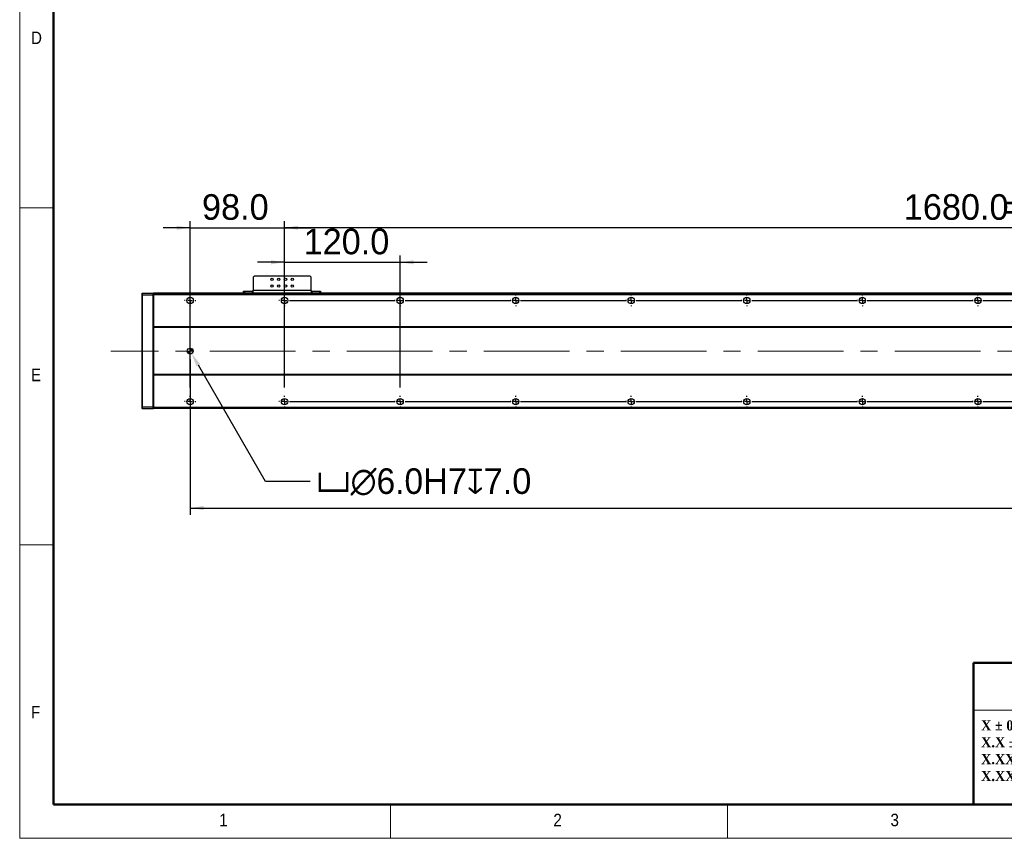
# Model space of a CAD drawing. Header units: millimetres. Extents: x 35 to 2905, y 35 to 2044.
# Tile 1 of 6: x 35 to 1057, y 35 to 885. Entities that reach past the tile are written whole.
import ezdxf

# ---------------------------------------------------------------- set-up
doc = ezdxf.new("R2010")
doc.units = ezdxf.units.MM
doc.header["$LTSCALE"] = 7
doc.header["$PDSIZE"] = -1
doc.linetypes.add('CENTERX2', pattern=[20.32, 12.7, -2.54, 2.54, -2.54])
doc.layers.add('DIMNS', color=7, linetype='Continuous')
doc.styles.add('SLDTEXTSTYLE1', font='Gothic.ttf', dxfattribs={"width": 0.913})
doc.styles.add('SLDTEXTSTYLE2', font='timesbd.ttf', dxfattribs={"width": 0.933})
doc.styles.add('SLDTEXTSTYLE8', font='txt')
doc.dimstyles.new('SLDDIMSTYLE0', dxfattribs={"dimtxt": 26.6, "dimasz": 14, "dimexe": 0, "dimexo": 0.0625, "dimgap": 6.65, "dimtad": 2, "dimdec": 1, "dimrnd": 1e-09, "dimzin": 4, "dimdsep": 46, "dimtxsty": 'SLDTEXTSTYLE8', "dimsah": 1, "dimcen": 0.09, "dimadec": 0, "dimazin": 1, "dimtfac": 1, "dimtdec": 1, "dimtofl": 0, "dimtmove": 0, "dimatfit": 3, "dimfxl": 0, "dimfrac": 2, "dimtolj": 1, "dimtzin": 12, "dimarcsym": 0})
doc.dimstyles.new('SLDDIMSTYLE1', dxfattribs={"dimtxt": 26.6, "dimasz": 14, "dimexe": 0, "dimexo": 0.0625, "dimgap": 6.65, "dimtad": 2, "dimdec": 1, "dimrnd": 1e-09, "dimzin": 4, "dimdsep": 46, "dimtxsty": 'SLDTEXTSTYLE8', "dimsah": 1, "dimcen": 0.09, "dimadec": 0, "dimazin": 1, "dimtfac": 1, "dimtdec": 1, "dimtmove": 0, "dimatfit": 0, "dimfxl": 0, "dimfrac": 2, "dimtolj": 1, "dimtzin": 12, "dimarcsym": 0})
doc.dimstyles.new('SLDDIMSTYLE4', dxfattribs={"dimtxt": 26.6, "dimasz": 14, "dimexe": 0, "dimexo": 0.0625, "dimgap": 6.65, "dimtad": 0, "dimtih": 1, "dimtoh": 1, "dimdec": 1, "dimrnd": 1e-09, "dimzin": 4, "dimdsep": 46, "dimtxsty": 'SLDTEXTSTYLE8', "dimsah": 1, "dimcen": 0, "dimadec": 0, "dimazin": 1, "dimtfac": 1, "dimtdec": 1, "dimtofl": 0, "dimtmove": 0, "dimatfit": 3, "dimfxl": 0, "dimfrac": 2, "dimtolj": 1, "dimtzin": 12, "dimarcsym": 0})

# ---------------------------------------------------------------- blocks, each defined once
blk = doc.blocks.new('SW_NOTE_1')
at = {"color": 0, "linetype": 'Continuous', "lineweight": 0, "char_height": 10.5, "attachment_point": 1, "style": 'SLDTEXTSTYLE2'}
for s, insert in [('X ± 0.25mm ', (0, 13.8)), ('X.X ± 0.1mm', (0, -3.7))]:
    blk.add_mtext(s, dxfattribs=dict(at, insert=insert))
blk = doc.blocks.new('SW_NOTE_2')
at = {"color": 0, "linetype": 'Continuous', "lineweight": 0, "char_height": 10.5, "attachment_point": 1, "style": 'SLDTEXTSTYLE2'}
for s, insert in [('X.XX ± 0.05mm', (0, 13.8)), ('X.XXX ± 0.01mm', (0, -3.7))]:
    blk.add_mtext(s, dxfattribs=dict(at, insert=insert))
blk = doc.blocks.new('_D_13')
at = {"layer": 'DIMNS'}
for p, q in [((212, 532), (212, 370.9)), ((2088, 526.4), (2088, 370.9)), ((212, 377.9), (2088, 377.9))]:
    blk.add_line(p, q, dxfattribs=at)
for points in [[(212, 377.9), (226, 375.8), (226, 380)], [(2088, 377.9), (2074, 380), (2074, 375.8)]]:
    blk.add_solid(points, dxfattribs=at)
at = {"layer": 'DIMNS', "insert": (1097.7, 412.8), "char_height": 26.6, "attachment_point": 1, "style": 'SLDTEXTSTYLE8'}
blk.add_mtext('1876.0', dxfattribs=at)
blk = doc.blocks.new('_D_15')
at = {"layer": 'Defpoints', "color": 0}
for p in [(210.5, 543.5), (213.5, 538.3)]:
    blk.add_point(p, dxfattribs=at)
at = {"layer": 'DIMNS', "color": 0, "lineweight": -2}
for p, q in [((290.3, 405.3), (220.5, 526.1)), ((336.5, 405.3), (290.3, 405.3))]:
    blk.add_line(p, q, dxfattribs=at)
at = {"layer": 'DIMNS', "color": 0}
blk.add_solid([(222.5, 527.3), (218.5, 525), (213.5, 538.3)], dxfattribs=at)
at = {"layer": 'DIMNS', "color": 0, "insert": (343.1, 419.1), "char_height": 26.6, "attachment_point": 1, "style": 'SLDTEXTSTYLE8'}
blk.add_mtext('\\A1;{\\fGDT|b0|i0|c134|p2;v\\fMS PGothic|b0|i0|c128|p34;∅6.0}H7{\\fGDT|b0|i0|c134|p2;x}7.0', dxfattribs=at)
blk = doc.blocks.new('_D_18')
at = {"layer": 'DIMNS'}
for p, q in [((310, 503.1), (310, 675.8)), ((1990, 503.1), (1990, 675.8)), ((1990, 668.8), (310, 668.8))]:
    blk.add_line(p, q, dxfattribs=at)
for points in [[(310, 668.8), (324, 666.7), (324, 670.9)], [(1990, 668.8), (1976, 670.9), (1976, 666.7)]]:
    blk.add_solid(points, dxfattribs=at)
at = {"layer": 'DIMNS', "char_height": 26.6, "attachment_point": 1, "style": 'SLDTEXTSTYLE8'}
for s, insert in [('=14×120.0(PITCH)', (1056.9, 703.7)), ('1680.0', (953, 703.7))]:
    blk.add_mtext(s, dxfattribs=dict(at, insert=insert))
blk = doc.blocks.new('_D_19')
at = {"layer": 'DIMNS'}
for p, q in [((212, 503.1), (212, 675.8)), ((310, 503.1), (310, 675.8)), ((212, 668.8), (184, 668.8)), ((212, 668.8), (310, 668.8)), ((310, 668.8), (338, 668.8))]:
    blk.add_line(p, q, dxfattribs=at)
for points in [[(212, 668.8), (198, 670.9), (198, 666.7)], [(310, 668.8), (324, 666.7), (324, 670.9)]]:
    blk.add_solid(points, dxfattribs=at)
at = {"layer": 'DIMNS', "insert": (224.3, 703.7), "char_height": 26.6, "attachment_point": 1, "style": 'SLDTEXTSTYLE8'}
blk.add_mtext('98.0', dxfattribs=at)
blk = doc.blocks.new('_D_21')
at = {"layer": 'DIMNS'}
for p, q in [((310, 503.1), (310, 640)), ((430, 503.1), (430, 640)), ((310, 633), (282, 633)), ((310, 633), (430, 633)), ((430, 633), (458, 633))]:
    blk.add_line(p, q, dxfattribs=at)
for points in [[(310, 633), (296, 635.1), (296, 630.9)], [(430, 633), (444, 630.9), (444, 635.1)]]:
    blk.add_solid(points, dxfattribs=at)
at = {"layer": 'DIMNS', "insert": (329.8, 667.9), "char_height": 26.6, "attachment_point": 1, "style": 'SLDTEXTSTYLE8'}
blk.add_mtext('120.0', dxfattribs=at)
blk = doc.blocks.new('SW_CENTERMARKSYMBOL_1')
at = {"layer": 'DIMNS', "color": 0}
for p, q in [((-5.08, 105), (-5.84, 105)), ((0, 105), (-2.54, 105)), ((0, 110.08), (0, 110.84)), ((0, 105), (0, 107.54)), ((0, 105), (0, 102.46)), ((0, 105), (2.54, 105)), ((5.08, 105), (5.84, 105)), ((212.92, 105), (212.16, 105)), ((218, 105), (215.46, 105)), ((218, 110.08), (218, 110.84)), ((218, 105), (218, 107.54)), ((218, 105), (218, 102.46)), ((218, 105), (220.54, 105)), ((223.08, 105), (223.84, 105)), ((0, 99.92), (0, 99.16)), ((218, 99.92), (218, 99.16)), ((-5.08, 0), (-5.84, 0)), ((0, 0), (-2.54, 0)), ((0, 5.08), (0, 5.84)), ((0, 0), (0, 2.54)), ((0, 0), (0, -2.54)), ((0, 0), (2.54, 0)), ((5.08, 0), (5.84, 0)), ((0, -5.08), (0, -5.84))]:
    blk.add_line(p, q, dxfattribs=at)
blk = doc.blocks.new('SW_CENTERMARKSYMBOL_2')
at = {"layer": 'DIMNS', "color": 0}
for p, q in [((-125.08, 0), (-125.84, 0)), ((-120, 0), (-122.54, 0)), ((-120, 5.08), (-120, 5.84)), ((-120, 0), (-120, 2.54)), ((-120, 0), (-120, -2.54)), ((-120, 0), (-117.46, 0)), ((-114.92, 0), (-5.08, 0)), ((-5.08, 0), (-5.84, 0)), ((0, 0), (-2.54, 0)), ((0, 0), (-2.54, 0)), ((0, 5.08), (0, 5.84)), ((0, 0), (0, 2.54)), ((0, 0), (0, 2.54)), ((0, 0), (0, -2.54)), ((0, 0), (2.54, 0)), ((0, 0), (0, -2.54)), ((0, 0), (2.54, 0)), ((5.08, 0), (5.84, 0)), ((5.08, 0), (114.92, 0)), ((114.92, 0), (114.16, 0)), ((120, 0), (117.46, 0)), ((120, 0), (117.46, 0)), ((120, 0), (117.46, 0)), ((120, 5.08), (120, 5.84)), ((120, 0), (120, 2.54)), ((120, 0), (120, 2.54)), ((120, 0), (120, 2.54)), ((120, 0), (120, -2.54)), ((120, 0), (122.54, 0)), ((120, 0), (120, -2.54)), ((120, 0), (122.54, 0)), ((120, 0), (120, -2.54)), ((120, 0), (122.54, 0)), ((125.08, 0), (125.84, 0)), ((125.08, 0), (234.92, 0)), ((234.92, 0), (234.16, 0)), ((240, 0), (237.46, 0)), ((240, 0), (237.46, 0)), ((240, 0), (237.46, 0)), ((240, 0), (237.46, 0)), ((240, 5.08), (240, 5.84)), ((240, 0), (240, 2.54)), ((240, 0), (240, 2.54)), ((240, 0), (240, 2.54)), ((240, 0), (240, 2.54)), ((240, 0), (240, -2.54)), ((240, 0), (242.54, 0)), ((240, 0), (240, -2.54)), ((240, 0), (242.54, 0)), ((240, 0), (240, -2.54)), ((240, 0), (242.54, 0)), ((240, 0), (240, -2.54)), ((240, 0), (242.54, 0)), ((245.08, 0), (245.84, 0)), ((245.08, 0), (354.92, 0)), ((354.92, 0), (354.16, 0)), ((360, 0), (357.46, 0)), ((360, 0), (357.46, 0)), ((360, 0), (357.46, 0)), ((360, 0), (357.46, 0)), ((360, 0), (357.46, 0)), ((360, 5.08), (360, 5.84)), ((360, 0), (360, 2.54)), ((360, 0), (360, 2.54)), ((360, 0), (360, 2.54)), ((360, 0), (360, 2.54)), ((360, 0), (360, 2.54)), ((360, 0), (360, -2.54)), ((360, 0), (362.54, 0)), ((360, 0), (360, -2.54)), ((360, 0), (362.54, 0)), ((360, 0), (360, -2.54)), ((360, 0), (362.54, 0)), ((360, 0), (360, -2.54)), ((360, 0), (362.54, 0)), ((360, 0), (360, -2.54)), ((360, 0), (362.54, 0)), ((365.08, 0), (365.84, 0)), ((365.08, 0), (474.92, 0)), ((474.92, 0), (474.16, 0)), ((480, 0), (477.46, 0)), ((480, 0), (477.46, 0)), ((480, 0), (477.46, 0)), ((480, 0), (477.46, 0)), ((480, 0), (477.46, 0)), ((480, 0), (477.46, 0)), ((480, 5.08), (480, 5.84)), ((480, 0), (480, 2.54)), ((480, 0), (480, 2.54)), ((480, 0), (480, 2.54)), ((480, 0), (480, 2.54)), ((480, 0), (480, 2.54)), ((480, 0), (480, 2.54)), ((480, 0), (480, -2.54)), ((480, 0), (482.54, 0)), ((480, 0), (480, -2.54)), ((480, 0), (482.54, 0)), ((480, 0), (480, -2.54)), ((480, 0), (482.54, 0)), ((480, 0), (480, -2.54)), ((480, 0), (482.54, 0)), ((480, 0), (480, -2.54)), ((480, 0), (482.54, 0)), ((480, 0), (480, -2.54)), ((480, 0), (482.54, 0)), ((485.08, 0), (485.84, 0)), ((485.08, 0), (594.92, 0)), ((594.92, 0), (594.16, 0)), ((600, 0), (597.46, 0)), ((600, 0), (597.46, 0)), ((600, 0), (597.46, 0)), ((600, 0), (597.46, 0)), ((600, 0), (597.46, 0)), ((600, 0), (597.46, 0)), ((600, 0), (597.46, 0)), ((600, 5.08), (600, 5.84)), ((600, 0), (600, 2.54)), ((600, 0), (600, 2.54)), ((600, 0), (600, 2.54)), ((600, 0), (600, 2.54)), ((600, 0), (600, 2.54)), ((600, 0), (600, 2.54)), ((600, 0), (600, 2.54)), ((600, 0), (600, -2.54)), ((600, 0), (602.54, 0)), ((600, 0), (600, -2.54)), ((600, 0), (602.54, 0)), ((600, 0), (600, -2.54)), ((600, 0), (602.54, 0)), ((600, 0), (600, -2.54)), ((600, 0), (602.54, 0)), ((600, 0), (600, -2.54)), ((600, 0), (602.54, 0)), ((600, 0), (600, -2.54)), ((600, 0), (602.54, 0)), ((600, 0), (600, -2.54)), ((600, 0), (602.54, 0)), ((605.08, 0), (605.84, 0)), ((605.08, 0), (714.92, 0)), ((-120, -5.08), (-120, -5.84)), ((0, -5.08), (0, -5.84)), ((120, -5.08), (120, -5.84)), ((240, -5.08), (240, -5.84)), ((360, -5.08), (360, -5.84)), ((480, -5.08), (480, -5.84)), ((600, -5.08), (600, -5.84))]:
    blk.add_line(p, q, dxfattribs=at)
blk = doc.blocks.new('SW_CENTERMARKSYMBOL_3')
at = {"layer": 'DIMNS', "color": 0}
for p, q in [((-245.08, 0), (-245.84, 0)), ((-240, 0), (-242.54, 0)), ((-240, 5.08), (-240, 5.84)), ((-240, 0), (-240, 2.54)), ((-240, 0), (-240, -2.54)), ((-240, 0), (-237.46, 0)), ((-234.92, 0), (-125.08, 0)), ((-125.08, 0), (-125.84, 0)), ((-120, 0), (-122.54, 0)), ((-120, 0), (-122.54, 0)), ((-120, 5.08), (-120, 5.84)), ((-120, 0), (-120, 2.54)), ((-120, 0), (-120, 2.54)), ((-120, 0), (-120, -2.54)), ((-120, 0), (-117.46, 0)), ((-120, 0), (-120, -2.54)), ((-120, 0), (-117.46, 0)), ((-114.92, 0), (-114.16, 0)), ((-114.92, 0), (-5.08, 0)), ((-5.08, 0), (-5.84, 0)), ((0, 0), (-2.54, 0)), ((0, 0), (-2.54, 0)), ((0, 0), (-2.54, 0)), ((0, 5.08), (0, 5.84)), ((0, 0), (0, 2.54)), ((0, 0), (0, 2.54)), ((0, 0), (0, 2.54)), ((0, 0), (0, -2.54)), ((0, 0), (2.54, 0)), ((0, 0), (0, -2.54)), ((0, 0), (2.54, 0)), ((0, 0), (0, -2.54)), ((0, 0), (2.54, 0)), ((5.08, 0), (5.84, 0)), ((5.08, 0), (114.92, 0)), ((114.92, 0), (114.16, 0)), ((120, 0), (117.46, 0)), ((120, 0), (117.46, 0)), ((120, 0), (117.46, 0)), ((120, 0), (117.46, 0)), ((120, 5.08), (120, 5.84)), ((120, 0), (120, 2.54)), ((120, 0), (120, 2.54)), ((120, 0), (120, 2.54)), ((120, 0), (120, 2.54)), ((120, 0), (120, -2.54)), ((120, 0), (122.54, 0)), ((120, 0), (120, -2.54)), ((120, 0), (122.54, 0)), ((120, 0), (120, -2.54)), ((120, 0), (122.54, 0)), ((120, 0), (120, -2.54)), ((120, 0), (122.54, 0)), ((125.08, 0), (125.84, 0)), ((125.08, 0), (234.92, 0)), ((234.92, 0), (234.16, 0)), ((240, 0), (237.46, 0)), ((240, 0), (237.46, 0)), ((240, 0), (237.46, 0)), ((240, 0), (237.46, 0)), ((240, 0), (237.46, 0)), ((240, 5.08), (240, 5.84)), ((240, 0), (240, 2.54)), ((240, 0), (240, 2.54)), ((240, 0), (240, 2.54)), ((240, 0), (240, 2.54)), ((240, 0), (240, 2.54)), ((240, 0), (240, -2.54)), ((240, 0), (242.54, 0)), ((240, 0), (240, -2.54)), ((240, 0), (242.54, 0)), ((240, 0), (240, -2.54)), ((240, 0), (242.54, 0)), ((240, 0), (240, -2.54)), ((240, 0), (242.54, 0)), ((240, 0), (240, -2.54)), ((240, 0), (242.54, 0)), ((245.08, 0), (245.84, 0)), ((245.08, 0), (354.92, 0)), ((354.92, 0), (354.16, 0)), ((360, 0), (357.46, 0)), ((360, 0), (357.46, 0)), ((360, 0), (357.46, 0)), ((360, 0), (357.46, 0)), ((360, 0), (357.46, 0)), ((360, 0), (357.46, 0)), ((360, 5.08), (360, 5.84)), ((360, 0), (360, 2.54)), ((360, 0), (360, 2.54)), ((360, 0), (360, 2.54)), ((360, 0), (360, 2.54)), ((360, 0), (360, 2.54)), ((360, 0), (360, 2.54)), ((360, 0), (360, -2.54)), ((360, 0), (362.54, 0)), ((360, 0), (360, -2.54)), ((360, 0), (362.54, 0)), ((360, 0), (360, -2.54)), ((360, 0), (362.54, 0)), ((360, 0), (360, -2.54)), ((360, 0), (362.54, 0)), ((360, 0), (360, -2.54)), ((360, 0), (362.54, 0)), ((360, 0), (360, -2.54)), ((360, 0), (362.54, 0)), ((365.08, 0), (365.84, 0)), ((365.08, 0), (474.92, 0)), ((474.92, 0), (474.16, 0)), ((480, 0), (477.46, 0)), ((480, 0), (477.46, 0)), ((480, 0), (477.46, 0)), ((480, 0), (477.46, 0)), ((480, 0), (477.46, 0)), ((480, 0), (477.46, 0)), ((480, 0), (477.46, 0)), ((480, 5.08), (480, 5.84)), ((480, 0), (480, 2.54)), ((480, 0), (480, 2.54)), ((480, 0), (480, 2.54)), ((480, 0), (480, 2.54)), ((480, 0), (480, 2.54)), ((480, 0), (480, 2.54)), ((480, 0), (480, 2.54)), ((480, 0), (480, -2.54)), ((480, 0), (482.54, 0)), ((480, 0), (480, -2.54)), ((480, 0), (482.54, 0)), ((480, 0), (480, -2.54)), ((480, 0), (482.54, 0)), ((480, 0), (480, -2.54)), ((480, 0), (482.54, 0)), ((480, 0), (480, -2.54)), ((480, 0), (482.54, 0)), ((480, 0), (480, -2.54)), ((480, 0), (482.54, 0)), ((480, 0), (480, -2.54)), ((480, 0), (482.54, 0)), ((485.08, 0), (485.84, 0)), ((485.08, 0), (594.92, 0)), ((-240, -5.08), (-240, -5.84)), ((-120, -5.08), (-120, -5.84)), ((0, -5.08), (0, -5.84)), ((120, -5.08), (120, -5.84)), ((240, -5.08), (240, -5.84)), ((360, -5.08), (360, -5.84)), ((480, -5.08), (480, -5.84))]:
    blk.add_line(p, q, dxfattribs=at)
blk = doc.blocks.new('SW_DOWELSYMBOL_0')
at = {"linetype": 'Continuous', "lineweight": 18}
h = blk.add_hatch(color=0, dxfattribs=at)
edge = h.paths.add_edge_path(flags=0)
edge.add_arc((0, 0), 3, 180, 270)
edge.add_line((0, -3), (0, 0))
edge.add_line((0, 0), (-3, 0))
h = blk.add_hatch(color=0, dxfattribs=at)
edge = h.paths.add_edge_path(flags=0)
edge.add_arc((0, 0), 3, 0, 90)
edge.add_line((0, 3), (0, 0))
edge.add_line((0, 0), (3, 0))
at = {"layer": 'DIMNS', "color": 0}
blk.add_circle((0, 0), 3, dxfattribs=at)

msp = doc.modelspace()

# ---------------------------------------------------------------- linework, layer by layer
at = {"color": 7, "linetype": 'Continuous', "lineweight": 18}
for p, q in [((35, 2044), (35, 35)), ((70, 2009), (70, 70)), ((35, 689.5), (70, 689.5)), ((70, 339.5), (35, 339.5)), ((1281, 168), (1025.29, 168)), ((70, 70), (2870, 70)), ((420, 35), (420, 70)), ((770, 70), (770, 35)), ((861, 70), (2870, 70)), ((35, 35), (2905, 35))]:
    msp.add_line(p, q, dxfattribs=at)
at = {"color": 7, "linetype": 'Continuous', "lineweight": 50}
for p, q in [((70, 2009), (70, 70)), ((1025.29, 217), (1025.29, 70)), ((1025.29, 217), (1281, 217)), ((70, 70), (2870, 70))]:
    msp.add_line(p, q, dxfattribs=at)
at = {"color": 7, "linetype": 'Continuous', "lineweight": 25}
for p, q in [((278.51, 618.66), (277.51, 617.66)), ((277.51, 617.66), (277.51, 603.86)), ((336.51, 618.66), (278.51, 618.66)), ((337.51, 617.66), (336.51, 618.66)), ((337.51, 603.86), (337.51, 617.66)), ((277.51, 600.86), (277.51, 603.86)), ((337.51, 603.86), (277.51, 603.86)), ((337.51, 603.86), (337.51, 600.86)), ((162.01, 600.56), (162.31, 600.86)), ((162.01, 598.73), (162.01, 600.56)), ((162.01, 598.73), (162.31, 598.86)), ((162.01, 482.98), (162.01, 598.73)), ((162.31, 600.86), (162.31, 598.86)), ((162.31, 600.86), (173.71, 600.86)), ((162.31, 598.86), (162.31, 482.86)), ((173.71, 598.86), (162.31, 598.86)), ((173.71, 598.86), (173.71, 600.86)), ((174.01, 600.56), (173.71, 600.86)), ((173.71, 482.86), (173.71, 598.86)), ((174.01, 598.73), (173.71, 598.86)), ((2126.01, 600.86), (174.01, 600.86)), ((174.01, 600.86), (174.01, 600.56)), ((174.01, 600.56), (174.01, 600.36)), ((2126.01, 600.36), (174.01, 600.36)), ((174.01, 600.36), (174.01, 599.36)), ((2126.01, 599.36), (174.01, 599.36)), ((174.01, 599.36), (174.01, 565.86)), ((267.51, 600.86), (267.51, 602.86)), ((267.51, 602.86), (268.51, 602.86)), ((268.51, 602.86), (268.51, 600.86)), ((268.51, 602.86), (276.51, 602.86)), ((276.51, 602.86), (276.51, 600.86)), ((277.51, 602.86), (276.51, 602.86)), ((338.51, 602.86), (337.51, 602.86)), ((338.51, 602.86), (338.51, 600.86)), ((338.51, 602.86), (346.51, 602.86)), ((346.51, 600.86), (346.51, 602.86)), ((346.51, 602.86), (347.51, 602.86)), ((347.51, 602.86), (347.51, 600.86)), ((2126.01, 565.86), (174.01, 565.86)), ((174.01, 565.86), (174.01, 565.36)), ((2126.01, 565.36), (174.01, 565.36)), ((174.01, 565.36), (174.01, 516.36)), ((2126.01, 516.36), (174.01, 516.36)), ((174.01, 516.36), (174.01, 515.86)), ((2126.01, 515.86), (174.01, 515.86)), ((174.01, 515.86), (174.01, 482.36)), ((162.01, 481.16), (162.01, 482.98)), ((162.01, 482.98), (162.31, 482.86)), ((162.01, 481.16), (162.31, 480.86)), ((162.31, 482.86), (162.31, 480.86)), ((162.31, 482.86), (173.71, 482.86)), ((173.71, 480.86), (162.31, 480.86)), ((174.01, 482.98), (173.71, 482.86)), ((173.71, 480.86), (173.71, 482.86)), ((174.01, 481.16), (173.71, 480.86)), ((2126.01, 482.36), (174.01, 482.36)), ((174.01, 482.36), (174.01, 481.36)), ((174.01, 481.36), (174.01, 481.16)), ((2126.01, 481.36), (174.01, 481.36)), ((274.51, 481.36), (274.51, 481.26)), ((2044.51, 481.26), (274.51, 481.26)), ((274.51, 481.06), (274.51, 481.26)), ((2044.51, 481.06), (274.51, 481.06))]:
    msp.add_line(p, q, dxfattribs=at)
for centre, radius in [((297.01, 615.36), 1.25), ((304.01, 615.36), 1.25), ((311.01, 615.36), 1.25), ((318.01, 615.36), 1.25), ((297.01, 608.36), 1.25), ((304.01, 608.36), 1.25), ((311.01, 608.36), 1.25), ((318.01, 608.36), 1.25), ((212.01, 593.36), 3.3), ((310.01, 593.36), 3.3), ((430.01, 593.36), 3.3), ((550.01, 593.36), 3.3), ((670.01, 593.36), 3.3), ((790.01, 593.36), 3.3), ((910.01, 593.36), 3.3), ((1030.01, 593.36), 3.3), ((212.01, 540.86), 3), ((212.01, 488.36), 3.3), ((310.01, 488.36), 3.3), ((430.01, 488.36), 3.3), ((550.01, 488.36), 3.3), ((670.01, 488.36), 3.3), ((790.01, 488.36), 3.3), ((910.01, 488.36), 3.3), ((1030.01, 488.36), 3.3)]:
    msp.add_circle(centre, radius, dxfattribs=at)
at = {"layer": 'DIMNS', "linetype": 'CENTERX2', "lineweight": 18}
msp.add_line((2170.46, 540.86), (129.56, 540.86), dxfattribs=at)

# ---------------------------------------------------------------- block references
at = {"color": 7, "linetype": 'Continuous', "lineweight": 0}
for name, p in [('SW_NOTE_1', (1033.26, 143.65)), ('SW_NOTE_2', (1033.26, 108.65))]:
    msp.add_blockref(name, p, dxfattribs=at)
at = {"layer": 'DIMNS'}
for name, p in [('SW_CENTERMARKSYMBOL_1', (212.01, 488.36)), ('SW_CENTERMARKSYMBOL_3', (550.01, 593.36)), ('SW_DOWELSYMBOL_0', (212.01, 540.86)), ('SW_CENTERMARKSYMBOL_2', (430.01, 488.36))]:
    msp.add_blockref(name, p, dxfattribs=at)

# ---------------------------------------------------------------- texts
at = {"color": 7, "linetype": 'Continuous', "lineweight": 0, "char_height": 12.96, "attachment_point": 1, "style": 'SLDTEXTSTYLE1'}
for s, insert in [('D', (46.67, 872.52)), ('E', (46.67, 522.52)), ('F', (46.67, 172.52)), ('1', (242.08, 60.52)), ('2', (589.17, 60.52)), ('3', (939.17, 60.52))]:
    msp.add_mtext(s, dxfattribs=dict(at, insert=insert))

# ---------------------------------------------------------------- dimensions: what is measured, and where the dimension line sits
at = {"layer": 'DIMNS'}
dim = msp.add_linear_dim(base=(310.01, 668.79), p1=(1990.01, 494.2), p2=(310.01, 494.2), text='<>=14×120.0(PITCH)', dimstyle='SLDDIMSTYLE0', dxfattribs=at)
dim.commit()
dim.dimension.update_dxf_attribs({"geometry": '_D_18', "text_midpoint": (1149.66, 668.79), "dimtype": 160})
for base, p1, p2, dimstyle, picture, middle in [((310.01, 668.79), (212.01, 494.2), (310.01, 494.2), 'SLDDIMSTYLE1', '_D_19', (257.1, 668.79)), ((430.01, 633.03), (310.01, 494.2), (430.01, 494.2), 'SLDDIMSTYLE1', '_D_21', (372.19, 633.03)), ((2088.01, 377.92), (212.01, 540.86), (2088.01, 535.32), 'SLDDIMSTYLE0', '_D_13', (1149.66, 377.92))]:
    dim = msp.add_linear_dim(base=base, p1=p1, p2=p2, dimstyle=dimstyle, dxfattribs=at)
    dim.commit()
    dim.dimension.update_dxf_attribs({"geometry": picture, "text_midpoint": middle, "dimtype": 160})
dim = msp.add_diameter_dim_2p(p1=(210.51, 543.46), p2=(213.51, 538.26), text='{\\fGDT|b0|i0|c134|p2;v\\fMS PGothic|b0|i0|c128|p34;<>}H7{\\fGDT|b0|i0|c134|p2;x}7.0', dimstyle='SLDDIMSTYLE4', dxfattribs=at)
dim.commit()
dim.dimension.update_dxf_attribs({"geometry": '_D_15', "text_midpoint": (468.52, 405.28), "dimtype": 163})

doc.saveas('drawing.dxf')
